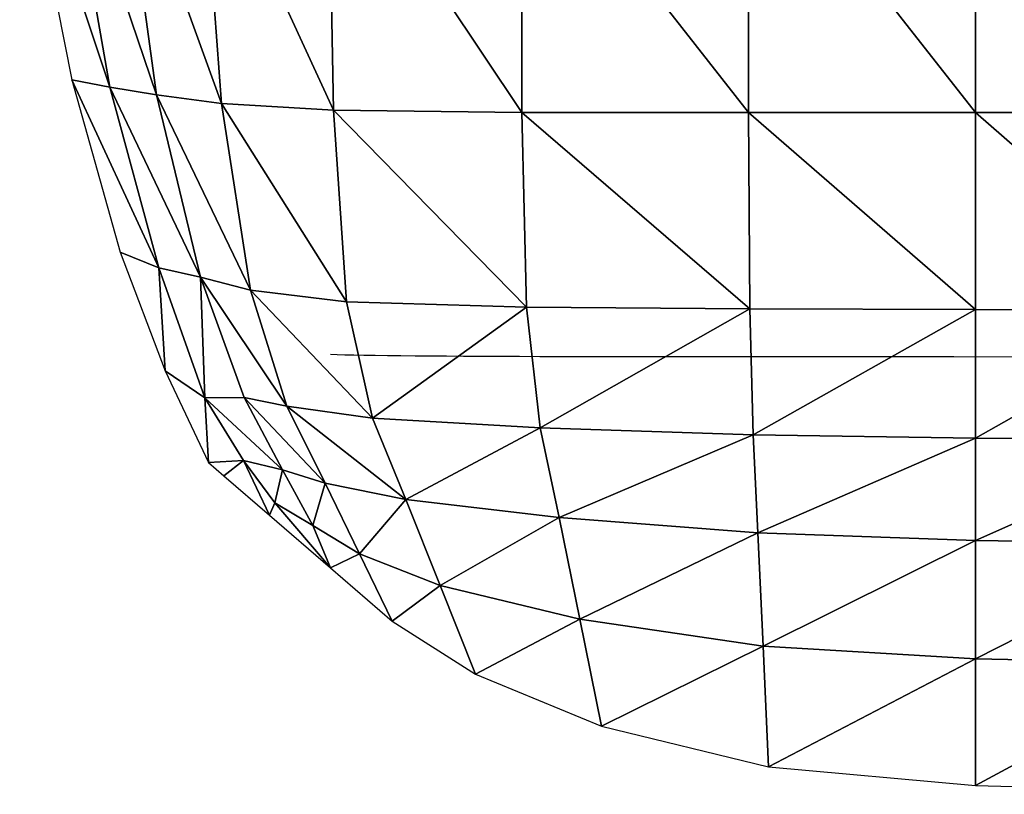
# Model space of a CAD drawing. Header units: inches. Extents: x -10.9 to 10.9, y -19.1 to 19.1.
# Tile 1 of 44: x -9.7 to -7.5, y -18.8 to -17.1. Entities that reach past the tile are written whole.
import ezdxf

# ---------------------------------------------------------------- set-up
doc = ezdxf.new("R2010")
doc.units = ezdxf.units.IN
doc.header["$MEASUREMENT"] = 0
doc.layers.get('0').update_dxf_attribs({"true_color": 0x5890e1})

# ---------------------------------------------------------------- blocks, each defined once
blk = doc.blocks.new('Box003')
at = {"color": 0}
mesh = blk.add_polyface(dxfattribs=at)
corners = [(-11.1372, -11.5653, 2.1553), (-11.1372, -10.897, 2.0172), (-11.661, -10.897, 2.0265), (-10.6135, -11.5653, 2.1238), (-10.6135, -10.897, 1.9726), (-11.1372, -12.0206, 2.1509), (-10.6135, -12.0216, 2.1289), (-11.661, -11.5653, 2.1425), (-11.1372, -9.9615, 1.7492), (-10.0898, -11.5653, 2.0884), (-10.0898, -10.897, 1.9203), (-9.1732, -11.5653, 2.0164), (-10.0898, -12.0225, 2.1071), (-9.1732, -12.0234, 2.0553), (-11.1372, -12.3174, 1.991), (-10.6135, -12.3213, 1.9718), (-11.1372, -12.5537, 1.7328), (-10.6135, -12.5612, 1.7138), (-11.6395, -12.5364, 1.7175), (-11.6505, -12.3095, 1.9662), (-10.0898, -12.3251, 1.9536), (-9.1732, -12.3286, 1.9088), (-10.0898, -12.5677, 1.6953), (-9.1732, -12.5726, 1.6535), (-10.0898, -12.8451, 1.4001), (-10.6135, -12.8381, 1.416), (-10.6135, -13.1335, 1.0984), (-10.0898, -13.14, 1.0863), (-11.1372, -12.8273, 1.4339), (-11.1372, -13.1196, 1.1145), (-11.6276, -12.7979, 1.4308), (-11.6151, -13.0766, 1.1251)]
mesh.append_faces([[corners[k] for k in face] for face in [(0, 1, 2), (3, 4, 1), (1, 0, 3), (0, 5, 6), (6, 3, 0), (5, 0, 7), (8, 1, 4), (9, 10, 4), (4, 3, 9), (10, 9, 11), (9, 12, 13), (3, 6, 12), (12, 9, 3), (14, 15, 6), (6, 5, 14), (16, 17, 15), (15, 14, 16), (18, 16, 14), (19, 14, 5), (13, 12, 20), (21, 20, 22), (20, 15, 17), (17, 22, 20), (12, 6, 15), (15, 20, 12), (23, 22, 24), (24, 25, 26), (26, 27, 24), (22, 17, 25), (25, 24, 22), (28, 25, 17), (17, 16, 28), (29, 26, 25), (25, 28, 29), (28, 30, 31), (31, 29, 28), (16, 18, 30), (30, 28, 16)]], dxfattribs={"vtx2": -1, "color": 0})
mesh = blk.add_polyface(dxfattribs=at)
corners = [(-12.7276, -12.2435, 1.5046), (-12.8117, -11.9759, 1.5902), (-12.9268, -11.946, 1.355), (-12.8265, -12.2235, 1.3147), (-12.53, -12.2713, 1.6868), (-12.5902, -12.0025, 1.8155), (-11.661, -10.897, 2.0265), (-11.661, -11.5653, 2.1425), (-11.1372, -11.5653, 2.1553), (-11.6584, -12.0186, 2.1251), (-11.1372, -12.0206, 2.1509), (-12.1847, -11.5653, 2.045), (-12.1847, -10.897, 1.9733), (-12.6322, -10.896, 1.8366), (-12.6201, -11.56, 1.8698), (-12.1742, -12.0147, 2.0035), (-12.6389, -9.9627, 1.7029), (-12.8789, -11.5443, 1.6238), (-12.9271, -10.8929, 1.5956), (-13.1159, -10.8892, 1.3004), (-13.0286, -11.5244, 1.3501), (-11.6505, -12.3095, 1.9662), (-12.1428, -12.2937, 1.8527), (-13.0237, -11.9241, 1.1369), (-13.1126, -11.8876, 0.9408), (-13.0086, -12.1616, 0.9919), (-12.9174, -12.2246, 1.1261), (-13.1367, -11.5066, 1.0918), (-13.224, -11.49, 0.8411), (-13.2452, -10.8861, 1.0012), (-13.3447, -10.8833, 0.7)]
mesh.append_faces([[corners[k] for k in face] for face in [(0, 1, 2), (2, 3, 0), (4, 5, 1), (1, 0, 4), (6, 7, 8), (7, 9, 10), (11, 12, 13), (13, 14, 11), (7, 6, 12), (12, 11, 7), (11, 15, 9), (9, 7, 11), (14, 5, 15), (15, 11, 14), (16, 13, 12), (17, 18, 19), (19, 20, 17), (14, 13, 18), (18, 17, 14), (17, 1, 5), (5, 14, 17), (20, 2, 1), (1, 17, 20), (10, 9, 21), (9, 15, 22), (15, 5, 4), (4, 22, 15), (23, 24, 25), (25, 26, 23), (26, 3, 2), (2, 23, 26), (27, 23, 2), (2, 20, 27), (28, 24, 23), (23, 27, 28), (27, 29, 30), (30, 28, 27), (20, 19, 29), (29, 27, 20)]], dxfattribs={"vtx2": -1, "color": 0})
mesh = blk.add_polyface(dxfattribs=at)
corners = [(-12.7276, -12.2435, 1.5046), (-12.6394, -12.4216, 1.3824), (-12.453, -12.4589, 1.5105), (-12.53, -12.2713, 1.6868), (-12.8265, -12.2235, 1.3147), (-12.7377, -12.3909, 1.254), (-11.1372, -12.3174, 1.991), (-11.6505, -12.3095, 1.9662), (-11.6395, -12.5364, 1.7175), (-12.1428, -12.2937, 1.8527), (-11.6584, -12.0186, 2.1251), (-12.0989, -12.501, 1.6328), (-12.051, -12.7352, 1.384), (-11.6276, -12.7979, 1.4308), (-12.0011, -12.9827, 1.1207), (-11.6151, -13.0766, 1.1251), (-12.3732, -12.6579, 1.3135), (-12.2919, -12.8625, 1.1061), (-12.5597, -12.5846, 1.2394), (-12.4842, -12.7401, 1.0861), (-12.6678, -12.5195, 1.1704), (-12.6266, -12.6172, 1.0634), (-12.755, -12.4669, 1.1152), (-12.7678, -12.4953, 1.041), (-12.8275, -12.3689, 1.1309), (-12.8733, -12.4042, 1.0242), (-12.9174, -12.2246, 1.1261), (-12.9084, -12.3739, 1.0186), (-13.0086, -12.1616, 0.9919), (-12.9084, -12.3739, 1.0186)]
mesh.append_faces([[corners[k] for k in face] for face in [(0, 1, 2), (2, 3, 0), (4, 5, 1), (1, 0, 4), (6, 7, 8), (9, 7, 10), (11, 8, 7), (7, 9, 11), (9, 3, 2), (2, 11, 9), (12, 13, 8), (8, 11, 12), (14, 15, 13), (13, 12, 14), (12, 16, 17), (17, 14, 12), (11, 2, 16), (16, 12, 11), (18, 16, 2), (2, 1, 18), (19, 17, 16), (16, 18, 19), (18, 20, 21), (21, 19, 18), (1, 5, 20), (20, 18, 1), (22, 23, 21), (21, 20, 22), (24, 25, 23), (23, 22, 24), (22, 20, 5), (5, 24, 22), (26, 24, 5), (5, 4, 26), (27, 25, 24), (24, 26, 27), (26, 28, 29), (29, 27, 26)]], dxfattribs={"vtx2": -1, "color": 0})
blk = doc.blocks.new('Line002')
at = {"color": 0}
blk.add_polyline3d([(-10.1127, -0.2182, 0.4614), (-10.0977, -0.2188, 0.5696), (-10.0798, -0.2192, 0.6717), (-10.0591, -0.2197, 0.7678), (-10.0358, -0.2201, 0.8582), (-10.0099, -0.2205, 0.9431), (-9.9815, -0.2209, 1.0225), (-9.9507, -0.2212, 1.0969), (-9.9176, -0.2215, 1.1663), (-9.8823, -0.2218, 1.2309), (-9.8449, -0.222, 1.291), (-9.8055, -0.2223, 1.3467), (-9.7641, -0.2225, 1.3982), (-9.7209, -0.2226, 1.4458), (-9.676, -0.2228, 1.4897), (-9.6294, -0.2229, 1.5299), (-9.5812, -0.2231, 1.5668), (-9.5316, -0.2232, 1.6005), (-9.4806, -0.2233, 1.6313), (-9.4282, -0.2233, 1.6593), (-9.3747, -0.2234, 1.6847), (-9.3201, -0.2234, 1.7077), (-9.2645, -0.2235, 1.7285), (-9.1506, -0.2235, 1.7645), (-9.0338, -0.2235, 1.7941), (-8.9148, -0.2235, 1.8189), (-8.673, -0.2234, 1.8607), (1.2959, -0.2237, 0.7406)], dxfattribs=at)

msp = doc.modelspace()

# ---------------------------------------------------------------- block references
at = {"color": 153, "true_color": 0x5890e1}
for name, p in [('Box003', (3.6167, -5.7041, 0.5837)), ('Line002', (1.1028, -17.6097, 0.3302))]:
    msp.add_blockref(name, p, dxfattribs=at)

doc.saveas('drawing.dxf')
